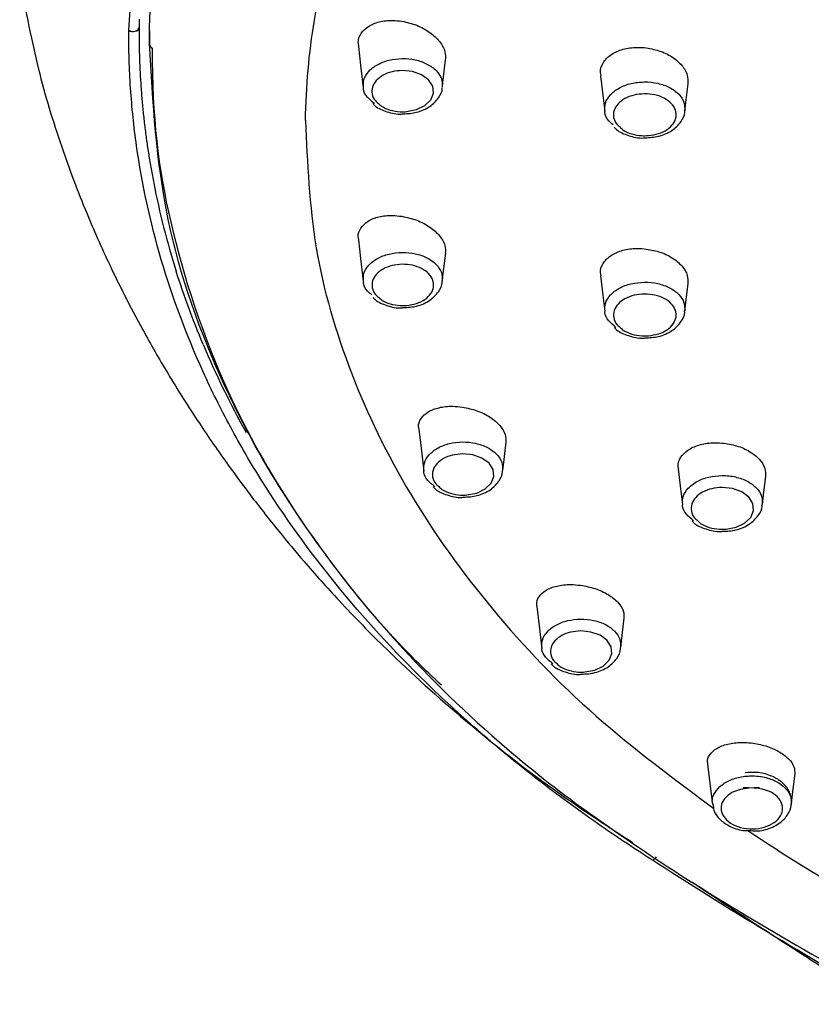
# Model space of a CAD drawing. Header units: inches. Extents: x 53216 to 117387, y -66787 to -22834.
# Tile 33 of 256: x 58255.64 to 58258.32, y -30490.15 to -30486.82. Entities that reach past the tile are written whole.
import ezdxf

# ---------------------------------------------------------------- set-up
doc = ezdxf.new("R2010")
doc.units = ezdxf.units.IN
doc.header["$MEASUREMENT"] = 0
doc.layers.get('0').update_dxf_attribs({"lineweight": 0})
doc.layers.add('p--łazienka NP', color=150, linetype='Continuous', lineweight=25)

# ---------------------------------------------------------------- blocks, each defined once
blk = doc.blocks.new('natrysk')
at = {"linetype": 'Continuous'}
for p, q in [((-9.3224, 55.381), (-9.3224, 55.4368)), ((-9.3224, 55.4222), (-9.3224, 55.3664))]:
    blk.add_line(p, q, dxfattribs=at)
at = {"linetype": 'Continuous', "flags": 128}
for points in [[(-9.3921, 55.4262), (-9.3874, 55.4234), (-9.3819, 55.4217), (-9.3759, 55.4214), (-9.3701, 55.4223), (-9.365, 55.4245), (-9.3609, 55.4278), (-9.3583, 55.4318), (-9.3574, 55.4362)], [(-9.3921, 55.4258), (-9.3874, 55.423), (-9.3819, 55.4214), (-9.376, 55.421), (-9.3701, 55.422), (-9.365, 55.4242), (-9.3609, 55.4275), (-9.3583, 55.4315), (-9.3574, 55.4359)], [(-9.3224, 55.3808), (-9.3224, 55.381), (-9.3224, 55.381)], [(-8.6155, 55.3707), (-8.608, 55.3075), (-8.599, 55.2309)], [(-8.3313, 55.2328), (-8.3295, 55.2485), (-8.3204, 55.3252)], [(-8.4523, 55.1502), (-8.4188, 55.157), (-8.3903, 55.1709), (-8.3704, 55.1903), (-8.3613, 55.213), (-8.3638, 55.2364), (-8.3779, 55.258), (-8.4017, 55.2751), (-8.4327, 55.286), (-8.4674, 55.2895)], [(-7.7964, 55.2717), (-7.7897, 55.2149), (-7.7822, 55.1515)], [(-7.5111, 55.1528), (-7.5078, 55.1812), (-7.5003, 55.2447)], [(-8.6155, 54.7167), (-8.608, 54.6533), (-8.5989, 54.5761)], [(-8.3314, 54.5771), (-8.3294, 54.5938), (-8.3203, 54.6709)], [(-7.7964, 54.5956), (-7.7897, 54.5385), (-7.7821, 54.4746)], [(-7.5112, 54.4754), (-7.5078, 54.5047), (-7.5002, 54.5686)], [(-8.4112, 54.0758), (-8.4036, 54.0114), (-8.3944, 53.9334)], [(-8.1273, 53.9357), (-8.1252, 53.9541), (-8.116, 54.0321)], [(-8.2483, 53.8533), (-8.2149, 53.8599), (-8.1865, 53.8737), (-8.1666, 53.893), (-8.1573, 53.9156), (-8.1598, 53.939), (-8.1737, 53.9605), (-8.1975, 53.9777), (-8.2284, 53.9887), (-8.2631, 53.9923)], [(-7.5337, 53.9416), (-7.5269, 53.8838), (-7.5193, 53.8194)], [(-7.2488, 53.8211), (-7.2451, 53.8522), (-7.2375, 53.9167)], [(-7.372, 53.7376), (-7.3379, 53.7443), (-7.309, 53.7581), (-7.2885, 53.7775), (-7.2788, 53.8004), (-7.281, 53.8241), (-7.2949, 53.846), (-7.3187, 53.8636), (-7.3501, 53.875), (-7.3853, 53.8787)], [(-8.0117, 53.4762), (-8.004, 53.4106), (-7.9947, 53.3322)], [(-7.728, 53.3367), (-7.7255, 53.3582), (-7.7162, 53.4367)], [(-7.8491, 53.2544), (-7.8157, 53.2609), (-7.7874, 53.2746), (-7.7674, 53.2938), (-7.758, 53.3164), (-7.7604, 53.3398), (-7.7743, 53.3613), (-7.7979, 53.3785), (-7.8288, 53.3896), (-7.8636, 53.3932)], [(-7.4343, 52.9438), (-7.4264, 52.8768), (-7.4181, 52.8065)], [(-7.151, 52.8061), (-7.148, 52.8317), (-7.1386, 52.9107)], [(-7.6244, 52.6197), (-7.6212, 52.6189), (-7.6174, 52.6198), (-7.6132, 52.6222), (-7.6091, 52.6259), (-7.6067, 52.6287)]]:
    blk.add_lwpolyline(points, dxfattribs=at)
at = {"linetype": 'Continuous'}
for centre, start, end in [((-9.3022, 55.3819), 182.4185, 237.2343), ((-9.3022, 55.3816), 182.4081, 237.2539)]:
    blk.add_arc(centre, 0.0202, start, end, dxfattribs=at)
for points, knots in [([(-9.3921, 55.4262), (-9.3805, 55.6038), (-9.357, 55.9628), (-9.2007, 56.4161), (-9.0111, 56.7838), (-8.8204, 57.0716), (-8.5919, 57.3501), (-8.3292, 57.6143), (-8.0372, 57.86), (-7.7165, 58.0884), (-7.3648, 58.3002), (-6.8885, 58.5412), (-6.2624, 58.7874), (-5.4763, 58.9955), (-4.6454, 59.129), (-4.0805, 59.1455), (-3.7947, 59.1539)], [0, 0, 0, 0, 0.090987, 0.183869, 0.237026, 0.290183, 0.344889, 0.399594, 0.452493, 0.505393, 0.559811, 0.61423, 0.709564, 0.807123, 0.902446, 1, 1, 1, 1]), ([(-9.3224, 55.4368), (-9.3148, 55.5753), (-9.2997, 55.8526), (-9.1896, 56.263), (-9.0165, 56.6631), (-8.7738, 57.047), (-8.4691, 57.4106), (-8.1057, 57.7494), (-7.6867, 58.0581), (-7.2194, 58.3339), (-6.7087, 58.5736), (-6.1597, 58.7723), (-5.5808, 58.9293), (-4.9881, 59.0395), (-4.3903, 59.1066), (-3.9932, 59.1149), (-3.7947, 59.119)], [0, 0, 0, 0, 0.071821, 0.143865, 0.215675, 0.287507, 0.359568, 0.431402, 0.503172, 0.575169, 0.646935, 0.718776, 0.790849, 0.862689, 0.931344, 1, 1, 1, 1]), ([(-8.7943, 55.1205), (-8.7928, 55.2349), (-8.7827, 55.3479), (-8.7461, 55.5706), (-8.7196, 55.6803), (-8.6166, 56.0035), (-8.5167, 56.2113), (-8.2611, 56.6072), (-8.1055, 56.7952), (-7.745, 57.147), (-7.5403, 57.3108), (-7.2012, 57.5351), (-7.0829, 57.6063), (-6.8365, 57.741), (-6.4521, 57.9314), (-6.0274, 58.0848), (-5.432, 58.2519), (-4.9635, 58.3492), (-4.4696, 58.3995), (-4.1356, 58.422), (-3.9661, 58.4278), (-3.7947, 58.4278)], [0, 0, 0, 0, 0.03125, 0.03125, 0.0625, 0.0625, 0.125, 0.125, 0.1875, 0.1875, 0.25, 0.25, 0.28125, 0.28125, 0.3125, 0.375, 0.375, 0.4375, 0.46875, 0.46875, 0.5, 0.5, 0.5, 0.5]), ([(-9.7611, 55.5997), (-9.7409, 55.4923), (-9.7041, 55.2969), (-9.6226, 55.0335), (-9.541, 54.8181), (-9.4699, 54.6575), (-9.4043, 54.5234), (-9.3397, 54.4011), (-9.2565, 54.256), (-9.1603, 54.1038), (-9.0656, 53.9668), (-8.9922, 53.8674), (-8.9328, 53.7905), (-8.8731, 53.7157), (-8.7901, 53.6164), (-8.671, 53.4832), (-8.4928, 53.3009), (-8.2367, 53.0699), (-7.9565, 52.8523), (-7.7576, 52.7227), (-7.6883, 52.6775)], [0, 0, 0, 0, 0.094664, 0.172375, 0.233086, 0.286083, 0.31626, 0.35175, 0.396585, 0.449425, 0.494347, 0.526664, 0.545582, 0.56773, 0.603677, 0.653448, 0.717015, 0.815768, 0.93575, 1, 1, 1, 1]), ([(-9.3574, 55.436), (-9.3574, 55.4202), (-9.3574, 55.3885), (-9.3564, 55.3409), (-9.3546, 55.2935), (-9.3527, 55.262), (-9.3518, 55.2462)], [0, 0, 0, 0, 0.250711, 0.500925, 0.750676, 1, 1, 1, 1]), ([(-8.6136, 55.371), (-8.6146, 55.3751), (-8.6184, 55.3907), (-8.6081, 55.4153), (-8.5839, 55.4402), (-8.5461, 55.4558), (-8.5055, 55.4605), (-8.4787, 55.4574), (-8.4682, 55.4561)], [0, 0, 0, 0, 0.071483, 0.269341, 0.466405, 0.665755, 0.870236, 1, 1, 1, 1]), ([(-8.4682, 55.4561), (-8.4513, 55.4523), (-8.4173, 55.4446), (-8.3722, 55.4195), (-8.3389, 55.388), (-8.3202, 55.3545), (-8.3213, 55.3337), (-8.3217, 55.3244)], [0, 0, 0, 0, 0.210606, 0.421541, 0.629465, 0.833695, 1, 1, 1, 1]), ([(-7.6244, 52.6197), (-7.6598, 52.6426), (-7.695, 52.6655), (-7.7644, 52.7121), (-7.7986, 52.7357), (-7.8998, 52.8072), (-7.9654, 52.856), (-8.0927, 52.9559), (-8.1544, 53.007), (-8.2739, 53.1116), (-8.3314, 53.1647), (-8.4969, 53.3264), (-8.5982, 53.4373), (-8.7832, 53.6649), (-8.867, 53.7817), (-8.9796, 53.9613), (-9.0149, 54.0219), (-9.0811, 54.1447), (-9.112, 54.207), (-9.1977, 54.3953), (-9.2448, 54.5219), (-9.3197, 54.7769), (-9.3475, 54.9054), (-9.375, 55.0995), (-9.3817, 55.1645), (-9.3883, 55.2622), (-9.3899, 55.2948), (-9.3919, 55.3602), (-9.3923, 55.3931), (-9.3921, 55.4258)], [0, 0, 0, 0, 0.03125, 0.03125, 0.0625, 0.0625, 0.125, 0.125, 0.1875, 0.1875, 0.25, 0.25, 0.375, 0.375, 0.5, 0.5, 0.5625, 0.5625, 0.625, 0.625, 0.75, 0.75, 0.875, 0.875, 0.9375, 0.9375, 0.96875, 0.96875, 1, 1, 1, 1]), ([(-9.3921, 55.4258), (-9.3921, 55.4258), (-9.3921, 55.4259), (-9.3921, 55.426), (-9.3921, 55.4262)], [0, 0, 0, 0, 0.011043, 1, 1, 1, 1]), ([(-8.3349, 53.2103), (-8.3729, 53.2462), (-8.5042, 53.3702), (-8.6945, 53.6013), (-8.9035, 53.9011), (-9.1125, 54.294), (-9.2879, 54.788), (-9.3108, 55.1816), (-9.3224, 55.3808)], [0, 0, 0, 0, 0.057289, 0.197867, 0.342795, 0.487724, 0.740868, 1, 1, 1, 1]), ([(-7.7947, 55.272), (-7.7956, 55.2754), (-7.7995, 55.2903), (-7.7895, 55.3154), (-7.7653, 55.3426), (-7.7269, 55.3612), (-7.6858, 55.3687), (-7.6589, 55.3673), (-7.6485, 55.3667)], [0, 0, 0, 0, 0.061622, 0.263749, 0.465373, 0.667828, 0.871992, 1, 1, 1, 1]), ([(-9.3131, 55.3649), (-9.3131, 55.3648), (-9.3131, 55.3647), (-9.3131, 55.3646), (-9.3131, 55.3646)], [0, 0, 0, 0, 0.986983, 1, 1, 1, 1]), ([(-9.3131, 55.3646), (-9.3131, 55.3646), (-9.3131, 55.1293), (-9.2726, 54.7932), (-9.0947, 54.2442), (-8.8378, 53.7906), (-8.539, 53.3991), (-8.2133, 53.0733), (-7.885, 52.8065), (-7.6744, 52.6656), (-7.5691, 52.5951)], [0, 0, 0, 0, 0.000002, 0.190757, 0.381477, 0.523028, 0.66505, 0.806582, 0.903277, 1, 1, 1, 1]), ([(-7.6485, 55.3667), (-7.6316, 55.364), (-7.598, 55.3585), (-7.5532, 55.3367), (-7.5197, 55.3076), (-7.5003, 55.275), (-7.501, 55.2538), (-7.5014, 55.244)], [0, 0, 0, 0, 0.206776, 0.41347, 0.619461, 0.824065, 1, 1, 1, 1]), ([(-8.5981, 55.2327), (-8.5985, 55.2411), (-8.5995, 55.2597), (-8.5826, 55.2869), (-8.553, 55.3102), (-8.5131, 55.3263), (-8.483, 55.3287), (-8.468, 55.3299)], [0, 0, 0, 0, 0.171298, 0.379114, 0.58658, 0.793913, 1, 1, 1, 1]), ([(-8.468, 55.3299), (-8.4679, 55.3299), (-8.4529, 55.3299), (-8.4225, 55.3271), (-8.3819, 55.3127), (-8.3509, 55.2902), (-8.3319, 55.2624), (-8.3317, 55.2425), (-8.3317, 55.2328)], [0, 0, 0, 0, 0.00023, 0.201762, 0.403439, 0.604586, 0.806596, 1, 1, 1, 1]), ([(-8.4674, 55.2895), (-8.479, 55.2886), (-8.5025, 55.2867), (-8.5334, 55.2742), (-8.5567, 55.2561), (-8.5697, 55.2336), (-8.5704, 55.2099), (-8.5627, 55.1903), (-8.5514, 55.1812), (-8.5477, 55.1782)], [0, 0, 0, 0, 0.1530448, 0.3070074, 0.4612236, 0.6157619, 0.7696821, 0.9233854, 1, 1, 1, 1]), ([(-9.3518, 55.2462), (-9.3506, 55.23), (-9.3483, 55.1977), (-9.3438, 55.1493), (-9.3384, 55.101), (-9.3322, 55.0528), (-9.325, 55.0047), (-9.317, 54.9567), (-9.311, 54.9247), (-9.3079, 54.9088)], [0, 0, 0, 0, 0.143377, 0.286545, 0.429525, 0.572339, 0.715009, 0.857555, 1, 1, 1, 1]), ([(-7.7815, 55.1528), (-7.7818, 55.1616), (-7.7825, 55.1807), (-7.7649, 55.2083), (-7.7346, 55.2316), (-7.694, 55.2476), (-7.6635, 55.2498), (-7.6483, 55.2509)], [0, 0, 0, 0, 0.176876, 0.38304, 0.589227, 0.795084, 1, 1, 1, 1]), ([(-7.6483, 55.2509), (-7.6483, 55.2509), (-7.633, 55.2509), (-7.6022, 55.2478), (-7.5612, 55.233), (-7.5302, 55.21), (-7.5115, 55.1821), (-7.5116, 55.1624), (-7.5117, 55.153)], [0, 0, 0, 0, 0.000517, 0.203941, 0.407046, 0.610288, 0.813623, 1, 1, 1, 1]), ([(-8.5609, 55.1775), (-8.5694, 55.1843), (-8.5875, 55.1988), (-8.5992, 55.2192), (-8.5982, 55.231), (-8.5981, 55.2327)], [0, 0, 0, 0, 0.429526, 0.9162, 1, 1, 1, 1]), ([(-8.4637, 55.1427), (-8.4484, 55.1436), (-8.4156, 55.1457), (-8.3729, 55.1655), (-8.3445, 55.1944), (-8.3311, 55.2184), (-8.3319, 55.2305), (-8.3319, 55.2311)], [0, 0, 0, 0, 0.241179, 0.517986, 0.765494, 0.988609, 1, 1, 1, 1]), ([(-7.648, 55.2106), (-7.6598, 55.2097), (-7.6836, 55.208), (-7.7152, 55.1955), (-7.7391, 55.1773), (-7.7527, 55.1547), (-7.7538, 55.1306), (-7.7462, 55.1107), (-7.7349, 55.1014), (-7.7311, 55.0983)], [0, 0, 0, 0, 0.153202, 0.307033, 0.461168, 0.615354, 0.768996, 0.923064, 1, 1, 1, 1]), ([(-7.6345, 55.0692), (-7.6228, 55.0709), (-7.5994, 55.0743), (-7.5699, 55.0889), (-7.549, 55.1086), (-7.5392, 55.132), (-7.5415, 55.1563), (-7.5556, 55.1786), (-7.5801, 55.1965), (-7.6121, 55.2085), (-7.636, 55.2099), (-7.648, 55.2106)], [0, 0, 0, 0, 0.110952, 0.222094, 0.333338, 0.444357, 0.5555, 0.666605, 0.777652, 0.888607, 1, 1, 1, 1]), ([(-8.5667, 55.1774), (-8.5642, 55.1748), (-8.5524, 55.1619), (-8.5188, 55.149), (-8.4842, 55.14), (-8.4656, 55.1424), (-8.4637, 55.1427)], [0, 0, 0, 0, 0.106397, 0.516055, 0.950125, 1, 1, 1, 1]), ([(-8.5477, 55.1782), (-8.5444, 55.1749), (-8.5345, 55.1652), (-8.5086, 55.1548), (-8.4787, 55.1491), (-8.4596, 55.1499), (-8.4523, 55.1502)], [0, 0, 0, 0, 0.159985, 0.47991, 0.799845, 1, 1, 1, 1]), ([(-7.7539, 55.1061), (-7.759, 55.1103), (-7.7736, 55.1225), (-7.7826, 55.1398), (-7.7816, 55.1514), (-7.7815, 55.1528)], [0, 0, 0, 0, 0.3206508, 0.9173199, 1, 1, 1, 1]), ([(-7.646, 55.0618), (-7.6307, 55.0627), (-7.5976, 55.0645), (-7.5542, 55.0842), (-7.5249, 55.1132), (-7.511, 55.1382), (-7.5119, 55.1515), (-7.512, 55.153)], [0, 0, 0, 0, 0.2356594, 0.5078338, 0.7517041, 0.9713399, 1, 1, 1, 1]), ([(-8.7943, 55.1205), (-8.7881, 54.9766), (-8.7757, 54.6888), (-8.6513, 54.2637), (-8.4521, 53.8523), (-8.1721, 53.4625), (-7.8304, 53.1031), (-7.5502, 52.894), (-7.4138, 52.7923)], [0, 0, 0, 0, 0.168123, 0.336245, 0.504367, 0.67249, 0.840612, 1, 1, 1, 1]), ([(-7.7504, 55.0977), (-7.7479, 55.095), (-7.736, 55.0819), (-7.7021, 55.0685), (-7.6671, 55.0592), (-7.6481, 55.0616), (-7.646, 55.0618)], [0, 0, 0, 0, 0.107259, 0.514458, 0.946777, 1, 1, 1, 1]), ([(-7.7311, 55.0983), (-7.7278, 55.0949), (-7.7179, 55.0849), (-7.6917, 55.0742), (-7.6613, 55.0682), (-7.6419, 55.0689), (-7.6345, 55.0692)], [0, 0, 0, 0, 0.1601, 0.480452, 0.800821, 1, 1, 1, 1]), ([(-8.6138, 54.717), (-8.6147, 54.7204), (-8.6184, 54.7347), (-8.6085, 54.7575), (-8.5849, 54.7812), (-8.5472, 54.7961), (-8.5062, 54.8006), (-8.4789, 54.7974), (-8.4682, 54.7962)], [0, 0, 0, 0, 0.062732, 0.259557, 0.4578, 0.660067, 0.86741, 1, 1, 1, 1]), ([(-8.4682, 54.7962), (-8.4513, 54.7924), (-8.4175, 54.7849), (-8.3724, 54.761), (-8.3392, 54.7309), (-8.3204, 54.6989), (-8.3212, 54.6791), (-8.3215, 54.67)], [0, 0, 0, 0, 0.210658, 0.421309, 0.627925, 0.830832, 1, 1, 1, 1]), ([(-8.5979, 54.5771), (-8.5984, 54.5855), (-8.5993, 54.6041), (-8.5824, 54.6313), (-8.5527, 54.6546), (-8.5129, 54.6705), (-8.4829, 54.6729), (-8.468, 54.6741)], [0, 0, 0, 0, 0.172074, 0.380161, 0.587588, 0.794636, 1, 1, 1, 1]), ([(-8.468, 54.6741), (-8.4679, 54.6741), (-8.4528, 54.6741), (-8.4224, 54.6713), (-8.3819, 54.6568), (-8.3509, 54.6343), (-8.332, 54.6066), (-8.3318, 54.5869), (-8.3318, 54.5773)], [0, 0, 0, 0, 0.000741, 0.202494, 0.404425, 0.606171, 0.808539, 1, 1, 1, 1]), ([(-7.7947, 54.5959), (-7.7956, 54.599), (-7.7995, 54.613), (-7.7897, 54.6369), (-7.7657, 54.6632), (-7.7273, 54.6811), (-7.6861, 54.6883), (-7.6589, 54.6869), (-7.6484, 54.6863)], [0, 0, 0, 0, 0.057252, 0.259059, 0.461282, 0.665112, 0.870688, 1, 1, 1, 1]), ([(-7.6484, 54.6863), (-7.6316, 54.6836), (-7.598, 54.6783), (-7.5532, 54.6571), (-7.5198, 54.6291), (-7.5004, 54.5977), (-7.501, 54.5773), (-7.5013, 54.5678)], [0, 0, 0, 0, 0.2071586, 0.4143001, 0.6195103, 0.8235331, 1, 1, 1, 1]), ([(-8.4674, 54.6337), (-8.479, 54.6328), (-8.5023, 54.631), (-8.5332, 54.6186), (-8.5565, 54.6005), (-8.5695, 54.5781), (-8.5702, 54.5543), (-8.5625, 54.5347), (-8.5513, 54.5256), (-8.5475, 54.5226)], [0, 0, 0, 0, 0.152498, 0.306187, 0.460286, 0.614971, 0.769088, 0.923225, 1, 1, 1, 1]), ([(-8.4524, 54.4945), (-8.4409, 54.4963), (-8.4179, 54.4997), (-8.389, 54.5143), (-8.3687, 54.5339), (-8.3594, 54.557), (-8.362, 54.5809), (-8.3762, 54.6028), (-8.4005, 54.6202), (-8.432, 54.6319), (-8.4556, 54.6331), (-8.4674, 54.6337)], [0, 0, 0, 0, 0.110698, 0.22197, 0.333335, 0.444527, 0.555978, 0.66719, 0.778016, 0.888858, 1, 1, 1, 1]), ([(-8.5701, 54.5303), (-8.5752, 54.5345), (-8.5898, 54.5464), (-8.599, 54.5637), (-8.5981, 54.5754), (-8.5979, 54.5771)], [0, 0, 0, 0, 0.313892, 0.900726, 1, 1, 1, 1]), ([(-8.4637, 54.4871), (-8.4484, 54.488), (-8.4156, 54.49), (-8.3729, 54.5098), (-8.3444, 54.5387), (-8.3311, 54.5633), (-8.332, 54.5761), (-8.3321, 54.5773)], [0, 0, 0, 0, 0.238938, 0.512206, 0.75653, 0.976778, 1, 1, 1, 1]), ([(-7.7813, 54.4754), (-7.7816, 54.4842), (-7.7823, 54.5033), (-7.7647, 54.5309), (-7.7344, 54.5542), (-7.6939, 54.5701), (-7.6635, 54.5723), (-7.6483, 54.5734)], [0, 0, 0, 0, 0.177032, 0.383261, 0.589417, 0.795218, 1, 1, 1, 1]), ([(-7.6483, 54.5734), (-7.6482, 54.5734), (-7.633, 54.5734), (-7.6022, 54.5703), (-7.5612, 54.5555), (-7.5302, 54.5325), (-7.5116, 54.5046), (-7.5117, 54.4849), (-7.5118, 54.4754)], [0, 0, 0, 0, 0.00061, 0.20359, 0.406931, 0.609516, 0.81261, 1, 1, 1, 1]), ([(-8.5666, 54.5219), (-8.5641, 54.5192), (-8.5523, 54.5064), (-8.5187, 54.4934), (-8.4841, 54.4844), (-8.4656, 54.4868), (-8.4637, 54.4871)], [0, 0, 0, 0, 0.106257, 0.516479, 0.950916, 1, 1, 1, 1]), ([(-8.5475, 54.5226), (-8.5442, 54.5193), (-8.5344, 54.5096), (-8.5085, 54.4992), (-8.4786, 54.4935), (-8.4596, 54.4942), (-8.4524, 54.4945)], [0, 0, 0, 0, 0.160298, 0.480648, 0.801022, 1, 1, 1, 1]), ([(-7.6479, 54.5331), (-7.6598, 54.5322), (-7.6836, 54.5305), (-7.7151, 54.5181), (-7.7389, 54.4999), (-7.7525, 54.4773), (-7.7536, 54.4533), (-7.7461, 54.4333), (-7.7348, 54.424), (-7.731, 54.4209)], [0, 0, 0, 0, 0.153094, 0.306869, 0.460958, 0.615167, 0.768875, 0.923005, 1, 1, 1, 1]), ([(-7.6345, 54.3919), (-7.6228, 54.3936), (-7.5994, 54.3969), (-7.57, 54.4115), (-7.5491, 54.4313), (-7.5392, 54.4546), (-7.5415, 54.4788), (-7.5557, 54.5012), (-7.5801, 54.519), (-7.612, 54.531), (-7.636, 54.5324), (-7.6479, 54.5331)], [0, 0, 0, 0, 0.110887, 0.221992, 0.333198, 0.444257, 0.555401, 0.666536, 0.777387, 0.888595, 1, 1, 1, 1]), ([(-7.7444, 54.4203), (-7.7529, 54.4272), (-7.771, 54.442), (-7.7824, 54.4624), (-7.7814, 54.474), (-7.7813, 54.4754)], [0, 0, 0, 0, 0.436525, 0.931595, 1, 1, 1, 1]), ([(-7.646, 54.3845), (-7.6307, 54.3853), (-7.5976, 54.3872), (-7.5543, 54.4068), (-7.525, 54.4357), (-7.5111, 54.4608), (-7.512, 54.4741), (-7.5121, 54.4756)], [0, 0, 0, 0, 0.235383, 0.507534, 0.751373, 0.970983, 1, 1, 1, 1]), ([(-7.7502, 54.4204), (-7.7478, 54.4177), (-7.7359, 54.4046), (-7.7021, 54.3913), (-7.6671, 54.3819), (-7.6481, 54.3842), (-7.646, 54.3845)], [0, 0, 0, 0, 0.106681, 0.51382, 0.946234, 1, 1, 1, 1]), ([(-7.731, 54.4209), (-7.7277, 54.4176), (-7.7178, 54.4076), (-7.6916, 54.3969), (-7.6612, 54.3909), (-7.6419, 54.3916), (-7.6345, 54.3919)], [0, 0, 0, 0, 0.160186, 0.480555, 0.800939, 1, 1, 1, 1]), ([(-8.4097, 54.0761), (-8.4105, 54.0788), (-8.4142, 54.0918), (-8.4048, 54.113), (-8.3817, 54.1358), (-8.3439, 54.1503), (-8.3024, 54.1549), (-8.2747, 54.1519), (-8.2639, 54.1507)], [0, 0, 0, 0, 0.052601, 0.24978, 0.450296, 0.655867, 0.865538, 1, 1, 1, 1]), ([(-8.2639, 54.1507), (-8.2471, 54.1472), (-8.2135, 54.1402), (-8.1686, 54.1176), (-8.1354, 54.0892), (-8.1163, 54.0587), (-8.1168, 54.0397), (-8.1171, 54.0309)], [0, 0, 0, 0, 0.209842, 0.419304, 0.624493, 0.826385, 1, 1, 1, 1]), ([(-8.3937, 53.9359), (-8.3941, 53.9443), (-8.395, 53.963), (-8.378, 53.9902), (-8.3483, 54.0133), (-8.3085, 54.0291), (-8.2786, 54.0314), (-8.2637, 54.0326)], [0, 0, 0, 0, 0.173413, 0.381342, 0.588605, 0.795211, 1, 1, 1, 1]), ([(-8.2637, 54.0326), (-8.2636, 54.0326), (-8.2485, 54.0328), (-8.2181, 54.0297), (-8.1776, 54.0153), (-8.1467, 53.9927), (-8.1278, 53.965), (-8.1278, 53.9453), (-8.1277, 53.9357)], [0, 0, 0, 0, 0.001132, 0.202702, 0.404403, 0.606317, 0.808564, 1, 1, 1, 1]), ([(-7.5322, 53.9419), (-7.533, 53.9446), (-7.5369, 53.9578), (-7.5272, 53.9806), (-7.5035, 54.0061), (-7.4651, 54.0237), (-7.4237, 54.0309), (-7.3963, 54.0296), (-7.3858, 54.0291)], [0, 0, 0, 0, 0.051974, 0.254171, 0.457633, 0.662982, 0.869701, 1, 1, 1, 1]), ([(-7.3858, 54.0291), (-7.369, 54.0266), (-7.3355, 54.0216), (-7.2908, 54.0015), (-7.2574, 53.9747), (-7.2379, 53.9445), (-7.2383, 53.9248), (-7.2385, 53.9157)], [0, 0, 0, 0, 0.20679, 0.413507, 0.618055, 0.821674, 1, 1, 1, 1]), ([(-8.2631, 53.9923), (-8.2747, 53.9914), (-8.298, 53.9896), (-8.3288, 53.9773), (-8.3521, 53.9593), (-8.3652, 53.9369), (-8.366, 53.9132), (-8.3583, 53.8936), (-8.3471, 53.8845), (-8.3433, 53.8814)], [0, 0, 0, 0, 0.152172, 0.305587, 0.459573, 0.614176, 0.76846, 0.923019, 1, 1, 1, 1]), ([(-8.3566, 53.8808), (-8.3651, 53.8876), (-8.3832, 53.9021), (-8.3948, 53.9225), (-8.3938, 53.9342), (-8.3937, 53.9359)], [0, 0, 0, 0, 0.43076, 0.920159, 1, 1, 1, 1]), ([(-8.2597, 53.8458), (-8.2443, 53.8467), (-8.2115, 53.8487), (-8.1688, 53.8685), (-8.1404, 53.8973), (-8.127, 53.9219), (-8.1279, 53.9346), (-8.128, 53.9359)], [0, 0, 0, 0, 0.239532, 0.512619, 0.756644, 0.976602, 1, 1, 1, 1]), ([(-7.5186, 53.8211), (-7.5189, 53.83), (-7.5196, 53.8491), (-7.502, 53.8767), (-7.4717, 53.8999), (-7.4312, 53.9158), (-7.4008, 53.918), (-7.3856, 53.9191)], [0, 0, 0, 0, 0.177605, 0.383729, 0.58971, 0.795395, 1, 1, 1, 1]), ([(-7.3856, 53.9191), (-7.3856, 53.9191), (-7.3703, 53.9192), (-7.3396, 53.9158), (-7.2987, 53.9011), (-7.2677, 53.8781), (-7.2491, 53.8502), (-7.2492, 53.8305), (-7.2493, 53.8211)], [0, 0, 0, 0, 0.0006668, 0.2037309, 0.4072089, 0.6099534, 0.8131691, 1, 1, 1, 1]), ([(-8.3624, 53.8808), (-8.36, 53.8781), (-8.3482, 53.8652), (-8.3146, 53.8522), (-8.2801, 53.8431), (-8.2615, 53.8455), (-8.2597, 53.8458)], [0, 0, 0, 0, 0.106464, 0.516899, 0.951568, 1, 1, 1, 1]), ([(-8.3433, 53.8814), (-8.34, 53.8782), (-8.3302, 53.8684), (-8.3044, 53.858), (-8.2745, 53.8522), (-8.2556, 53.853), (-8.2483, 53.8533)], [0, 0, 0, 0, 0.16055, 0.481267, 0.802007, 1, 1, 1, 1]), ([(-7.3853, 53.8787), (-7.3971, 53.8779), (-7.4209, 53.8761), (-7.4524, 53.8638), (-7.4762, 53.8457), (-7.4898, 53.8231), (-7.4909, 53.7991), (-7.4834, 53.7792), (-7.4722, 53.7699), (-7.4684, 53.7668)], [0, 0, 0, 0, 0.153039, 0.306798, 0.460824, 0.615011, 0.768749, 0.922948, 1, 1, 1, 1]), ([(-7.4819, 53.7661), (-7.4903, 53.773), (-7.5084, 53.7878), (-7.5198, 53.8082), (-7.5188, 53.8198), (-7.5186, 53.8211)], [0, 0, 0, 0, 0.4371665, 0.9329838, 1, 1, 1, 1]), ([(-7.3836, 53.7303), (-7.3682, 53.7311), (-7.3352, 53.7329), (-7.2918, 53.7525), (-7.2626, 53.7814), (-7.2487, 53.8065), (-7.2495, 53.8197), (-7.2496, 53.8213)], [0, 0, 0, 0, 0.2354868, 0.507517, 0.7511859, 0.9706402, 1, 1, 1, 1]), ([(-7.4877, 53.7662), (-7.4852, 53.7635), (-7.4734, 53.7504), (-7.4396, 53.7371), (-7.4047, 53.7277), (-7.3856, 53.73), (-7.3836, 53.7303)], [0, 0, 0, 0, 0.106926, 0.513959, 0.946437, 1, 1, 1, 1]), ([(-7.4684, 53.7668), (-7.4651, 53.7634), (-7.4552, 53.7534), (-7.4291, 53.7427), (-7.3987, 53.7367), (-7.3794, 53.7374), (-7.372, 53.7376)], [0, 0, 0, 0, 0.1602553, 0.480636, 0.8010293, 1, 1, 1, 1]), ([(-8.0104, 53.4764), (-8.0111, 53.4785), (-8.0148, 53.4903), (-8.0057, 53.5101), (-7.9829, 53.5323), (-7.945, 53.5467), (-7.9031, 53.5516), (-7.8752, 53.5489), (-7.8643, 53.5479)], [0, 0, 0, 0, 0.042616, 0.241642, 0.445156, 0.653761, 0.864942, 1, 1, 1, 1]), ([(-7.8643, 53.5479), (-7.8476, 53.5447), (-7.8142, 53.5384), (-7.7695, 53.5174), (-7.7364, 53.4908), (-7.7169, 53.4618), (-7.7171, 53.4436), (-7.7172, 53.435)], [0, 0, 0, 0, 0.208455, 0.416457, 0.619942, 0.821288, 1, 1, 1, 1]), ([(-7.9943, 53.337), (-7.9946, 53.3455), (-7.9954, 53.3642), (-7.9783, 53.3914), (-7.9486, 53.4144), (-7.9088, 53.4301), (-7.879, 53.4324), (-7.8641, 53.4335)], [0, 0, 0, 0, 0.17509, 0.382553, 0.589372, 0.795594, 1, 1, 1, 1]), ([(-7.8641, 53.4335), (-7.864, 53.4335), (-7.8489, 53.4337), (-7.8185, 53.4305), (-7.778, 53.416), (-7.7472, 53.3934), (-7.7285, 53.3658), (-7.7285, 53.3462), (-7.7285, 53.3367)], [0, 0, 0, 0, 0.001375, 0.203125, 0.405638, 0.607659, 0.810231, 1, 1, 1, 1]), ([(-7.8636, 53.3932), (-7.8752, 53.3923), (-7.8984, 53.3905), (-7.9292, 53.3783), (-7.9525, 53.3605), (-7.9657, 53.3382), (-7.9666, 53.3145), (-7.959, 53.2949), (-7.9478, 53.2857), (-7.944, 53.2827)], [0, 0, 0, 0, 0.15211, 0.305438, 0.459253, 0.613645, 0.768014, 0.922738, 1, 1, 1, 1]), ([(-7.9574, 53.2821), (-7.9659, 53.2889), (-7.9839, 53.3034), (-7.9954, 53.3238), (-7.9944, 53.3354), (-7.9943, 53.337)], [0, 0, 0, 0, 0.4328618, 0.9239704, 1, 1, 1, 1]), ([(-7.8605, 53.2469), (-7.8452, 53.2478), (-7.8124, 53.2497), (-7.7697, 53.2694), (-7.7412, 53.2981), (-7.7278, 53.3227), (-7.7287, 53.3355), (-7.7288, 53.3368)], [0, 0, 0, 0, 0.239097, 0.511937, 0.755557, 0.975121, 1, 1, 1, 1]), ([(-7.9632, 53.2821), (-7.9608, 53.2794), (-7.9491, 53.2666), (-7.9156, 53.2535), (-7.8811, 53.2443), (-7.8624, 53.2467), (-7.8605, 53.2469)], [0, 0, 0, 0, 0.105983, 0.515698, 0.950638, 1, 1, 1, 1]), ([(-7.944, 53.2827), (-7.9408, 53.2794), (-7.9309, 53.2696), (-7.9051, 53.2591), (-7.8753, 53.2534), (-7.8563, 53.2541), (-7.8491, 53.2544)], [0, 0, 0, 0, 0.160825, 0.481673, 0.802551, 1, 1, 1, 1]), ([(-7.4332, 52.944), (-7.4337, 52.9456), (-7.4374, 52.9564), (-7.4286, 52.9752), (-7.406, 52.9971), (-7.3678, 53.0117), (-7.3257, 53.0171), (-7.2977, 53.015), (-7.2868, 53.0142)], [0, 0, 0, 0, 0.0337807, 0.2356828, 0.4425969, 0.6535443, 0.8652407, 1, 1, 1, 1]), ([(-7.2868, 53.0142), (-7.2702, 53.0114), (-7.2371, 53.0058), (-7.1927, 52.9866), (-7.1595, 52.9618), (-7.1397, 52.9343), (-7.1396, 52.9167), (-7.1396, 52.9083)], [0, 0, 0, 0, 0.206418, 0.412031, 0.614717, 0.815997, 1, 1, 1, 1]), ([(-7.4163, 52.8063), (-7.4172, 52.81), (-7.4207, 52.8236), (-7.4108, 52.8475), (-7.3876, 52.8735), (-7.352, 52.8928), (-7.3163, 52.9017), (-7.294, 52.9026), (-7.2866, 52.903)], [0, 0, 0, 0, 0.07668, 0.282845, 0.488545, 0.693692, 0.899134, 1, 1, 1, 1]), ([(-7.2865, 52.7176), (-7.2789, 52.7171), (-7.254, 52.7155), (-7.2131, 52.7282), (-7.175, 52.753), (-7.1533, 52.7862), (-7.148, 52.8217), (-7.1587, 52.8556), (-7.1838, 52.8845), (-7.2215, 52.9058), (-7.2654, 52.9161), (-7.2945, 52.9144), (-7.3069, 52.9136)], [0, 0, 0, 0, 0.052732, 0.17286, 0.296089, 0.397888, 0.492008, 0.590026, 0.688258, 0.797127, 0.914248, 1, 1, 1, 1]), ([(-7.2866, 52.903), (-7.279, 52.9028), (-7.2563, 52.9022), (-7.2199, 52.8936), (-7.1835, 52.8749), (-7.1594, 52.8491), (-7.1487, 52.8248), (-7.1519, 52.8106), (-7.1528, 52.8064)], [0, 0, 0, 0, 0.103408, 0.30575, 0.508534, 0.711056, 0.914189, 1, 1, 1, 1]), ([(-7.2587, 52.8629), (-7.3137, 52.8624), (-7.3404, 52.8546), (-7.3784, 52.8284), (-7.3891, 52.8102), (-7.3884, 52.7829), (-7.3854, 52.7738), (-7.3745, 52.7572), (-7.3666, 52.7495), (-7.3471, 52.7369), (-7.3354, 52.7318), (-7.3101, 52.7251), (-7.2965, 52.7234), (-7.2692, 52.7237), (-7.2554, 52.7256), (-7.2305, 52.7329), (-7.219, 52.7382), (-7.2002, 52.7512), (-7.1926, 52.759), (-7.1827, 52.7759), (-7.1802, 52.785), (-7.1807, 52.8032), (-7.1836, 52.8122), (-7.1945, 52.8291), (-7.2024, 52.8366), (-7.2317, 52.8556), (-7.2587, 52.8629), (-7.3137, 52.8624)], [0, 0, 0, 0, 0.125, 0.125, 0.25, 0.25, 0.3125, 0.3125, 0.375, 0.375, 0.4375, 0.4375, 0.5, 0.5, 0.5625, 0.5625, 0.625, 0.625, 0.6875, 0.6875, 0.75, 0.75, 0.8125, 0.8125, 0.875, 0.875, 1, 1, 1, 1]), ([(-7.4159, 52.8063), (-7.4154, 52.7995), (-7.4139, 52.7812), (-7.3941, 52.7548), (-7.361, 52.731), (-7.3223, 52.7171), (-7.296, 52.7175), (-7.2865, 52.7176)], [0, 0, 0, 0, 0.1292796, 0.3486224, 0.5872373, 0.8495759, 1, 1, 1, 1]), ([(-7.2978, 52.718), (-7.1745, 52.6364), (-6.9861, 52.512), (-6.7659, 52.4143), (-6.6899, 52.3806)], [0, 0, 0, 0, 0.655117, 1, 1, 1, 1]), ([(-6.8183, 52.1339), (-6.9607, 52.2124), (-7.0984, 52.2934), (-7.3672, 52.4561), (-7.4979, 52.5378), (-7.6244, 52.6197)], [0, 0, 0, 0, 0.5, 0.5, 1, 1, 1, 1]), ([(-7.5691, 52.5951), (-7.4442, 52.5147), (-7.3153, 52.4357), (-7.0494, 52.2803), (-6.9126, 52.2037), (-6.7715, 52.13)], [0, 0, 0, 0, 0.5, 0.5, 1, 1, 1, 1]), ([(-7.4864, 52.5432), (-7.4718, 52.5335), (-7.286, 52.4098), (-7.0961, 52.2877), (-6.9212, 52.1753)], [0, 0, 0, 0, 0.0787058, 1, 1, 1, 1])]:
    blk.add_open_spline(points, degree=3, knots=knots, dxfattribs=at)
for points in [[(-9.3571, 55.4634), (-9.3573, 55.4543), (-9.3574, 55.4451), (-9.3574, 55.436)], [(-9.3079, 54.9088), (-9.2884, 54.8087), (-9.263, 54.7092), (-9.2318, 54.6104)], [(-9.1406, 54.3627), (-9.1751, 54.4446), (-9.2055, 54.5272), (-9.2318, 54.6104)], [(-9.1406, 54.3627), (-9.0982, 54.2619), (-9.0496, 54.1623), (-8.9949, 54.0641)]]:
    blk.add_open_spline(points, degree=3, dxfattribs=at)

msp = doc.modelspace()

# ---------------------------------------------------------------- block references
at = {"layer": 'p--łazienka NP', "linetype": 'Continuous', "lineweight": 30, "ltscale": 35}
msp.add_blockref('natrysk', (58265.3996, -30542.28), dxfattribs=at)

doc.saveas('drawing.dxf')
